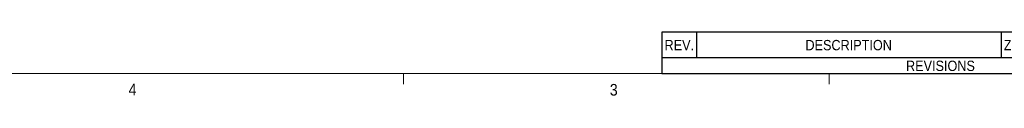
# Model space of a CAD drawing. Header units: inches. Extents: x 0.3 to 33.9, y 0.2 to 21.7.
# Tile 6 of 15: x 18.1 to 26, y 0.3 to 0.8. Entities that reach past the tile are written whole.
import ezdxf

# ---------------------------------------------------------------- set-up
doc = ezdxf.new("R2010")
doc.units = ezdxf.units.IN
doc.header["$MEASUREMENT"] = 0
doc.linetypes.add('SLD-Solid', pattern=[0])
doc.layers.add('SLD-0', color=7, linetype='SLD-Solid')
doc.styles.add('SLDTEXTSTYLE1', font='GOTHIC.TTF', dxfattribs={"width": 0.913})

# ---------------------------------------------------------------- blocks, each defined once
blk = doc.blocks.new('SW_TABLEANNOTATION_0')
at = {"layer": 'SLD-0', "color": 0}
for p, q in [((0, 0), (0, -0.3333)), ((4.4719, 0), (0, 0)), ((0.2775, 0), (0.2775, -0.2036)), ((2.7288, 0), (2.7288, -0.2036)), ((3.0624, 0), (3.0624, -0.2036)), ((3.4352, 0), (3.4352, -0.2036)), ((3.8628, 0), (3.8628, -0.2036)), ((4.4719, -0.3333), (4.4719, 0)), ((0, -0.2036), (4.4719, -0.2036)), ((0, -0.3333), (4.4719, -0.3333))]:
    blk.add_line(p, q, dxfattribs=at)
at = {"layer": 'SLD-0', "color": 0, "attachment_point": 1, "style": 'SLDTEXTSTYLE1'}
for s, insert, char_height in [('REV.', (0.0209, -0.0625), 0.08333), ('DESCRIPTION', (1.1543, -0.0625), 0.083333), ('ZONE', (2.7497, -0.0625), 0.08333), ('BY', (3.1841, -0.0625), 0.08333), ("APPR'D", (3.4561, -0.0625), 0.08333), ('DATE', (4.0314, -0.0625), 0.08333), ('REVISIONS', (1.9634, -0.2291), 0.08333)]:
    blk.add_mtext(s, dxfattribs=dict(at, insert=insert, char_height=char_height))

msp = doc.modelspace()

# ---------------------------------------------------------------- linework, layer by layer
at = {"color": 7, "linetype": 'SLD-Solid', "lineweight": 0}
for p, q in [((33.51583, 0.46397), (0.51583, 0.46397)), ((21.14083, 0.46397), (21.14083, 0.37917)), ((24.56517, 0.46397), (24.56517, 0.37917))]:
    msp.add_line(p, q, dxfattribs=at)

# ---------------------------------------------------------------- block references
at = {"layer": 'SLD-0'}
msp.add_blockref('SW_TABLEANNOTATION_0', (23.2193, 0.79722), dxfattribs=at)

# ---------------------------------------------------------------- texts
at = {"color": 7, "linetype": 'Continuous', "lineweight": 0, "char_height": 0.09375, "attachment_point": 1, "style": 'SLDTEXTSTYLE1'}
for s, insert in [('4', (18.92945, 0.38257)), ('3', (22.80008, 0.38054))]:
    msp.add_mtext(s, dxfattribs=dict(at, insert=insert))

doc.saveas('drawing.dxf')
